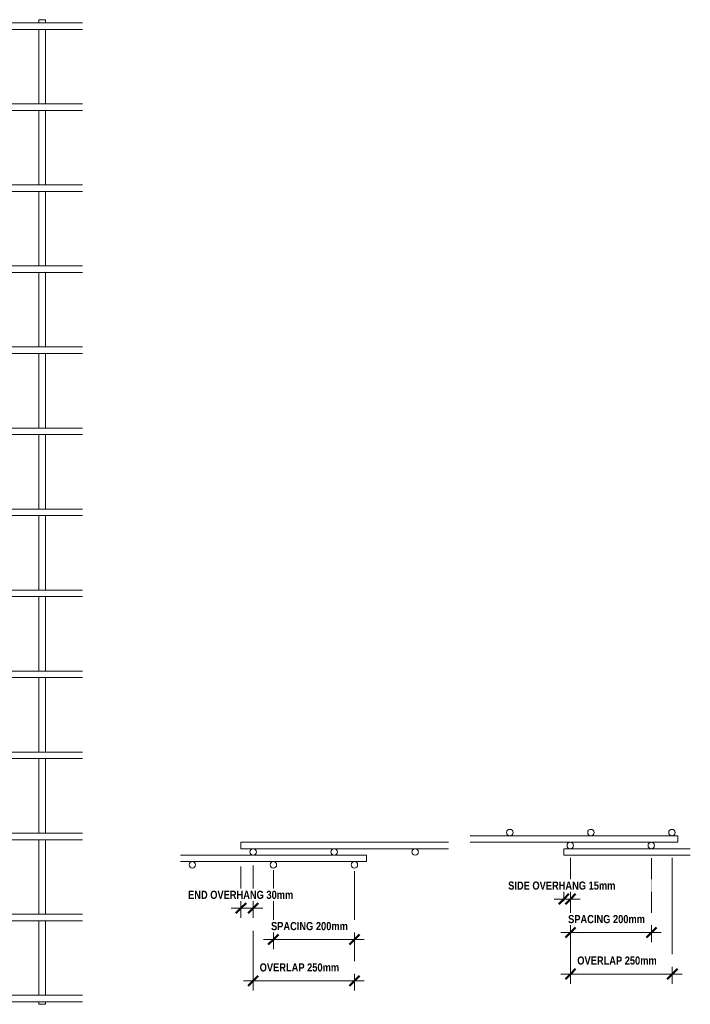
# Model space of a CAD drawing. Header units: millimetres. Extents: x -1133 to 8216, y -688 to 3268.
# Tile 5 of 5: x 6561 to 8216, y -287 to 2143. Entities that reach past the tile are written whole.
import ezdxf

# ---------------------------------------------------------------- set-up
doc = ezdxf.new("R2010")
doc.units = ezdxf.units.MM
for name, color, linetype, lineweight in [('A-ANNO-DIMS', 211, 'Continuous', 9), ('A-ANNO-DIMS-10', 211, 'Continuous', 9), ('A-GENM', 13, 'Continuous', 18)]:
    doc.layers.add(name, color=color, linetype=linetype, lineweight=lineweight)
doc.styles.add('TechnicBold_1', font='techb___.ttf', dxfattribs={"height": 20})
doc.dimstyles.new('Technic_-_DiagonalSlash_1', dxfattribs={"dimscale": 304.8, "dimtxt": 26.853907, "dimasz": 0.082021, "dimexe": 0.07874, "dimexo": 0.164042, "dimgap": 0.057415, "dimtad": 1, "dimdec": 0, "dimzin": 0, "dimdsep": 46, "dimtxsty": 'TechnicBold_1', "dimblk1": 'OBLIQUE', "dimblk2": 'OBLIQUE', "dimsah": 1, "dimcen": 0.09, "dimdle": 0.07874, "dimazin": 0, "dimtfac": 1, "dimtdec": 4, "dimtix": 1, "dimtmove": 0, "dimatfit": 3, "dimfxl": 1, "dimtvp": 1, "dimtfill": 1, "dimtolj": 1, "dimtzin": 0, "dimarcsym": 2})

# ---------------------------------------------------------------- blocks, each defined once
blk = doc.blocks.new('United Steel Ductile SE82 Large Mesh - United Steel Ductile SE82 Large Mesh-V2-Level 1')
at = {"layer": 'A-GENM'}
for p, q in [((-6037.9, 0), (-6037.9, -7.9)), ((-6021.9, 0), (-6037.9, 0)), ((-6021.9, -7.9), (-6021.9, 0)), ((-5837.9, 0), (-5837.9, -7.9)), ((-5821.9, 0), (-5837.9, 0)), ((-5821.9, -7.9), (-5821.9, 0)), ((-5637.9, 0), (-5637.9, -7.9)), ((-5621.9, 0), (-5637.9, 0)), ((-5621.9, -7.9), (-5621.9, 0)), ((-5437.9, 0), (-5437.9, -7.9)), ((-5421.9, 0), (-5437.9, 0)), ((-5421.9, -7.9), (-5421.9, 0)), ((-5237.9, 0), (-5237.9, -7.9)), ((-5221.9, 0), (-5237.9, 0)), ((-5221.9, -7.9), (-5221.9, 0)), ((-5037.9, 0), (-5037.9, -7.9)), ((-5021.9, 0), (-5037.9, 0)), ((-5021.9, -7.9), (-5021.9, 0)), ((-4837.9, 0), (-4837.9, -7.9)), ((-4821.9, 0), (-4837.9, 0)), ((-4821.9, -7.9), (-4821.9, 0)), ((-4637.9, 0), (-4637.9, -7.9)), ((-4621.9, 0), (-4637.9, 0)), ((-4621.9, -7.9), (-4621.9, 0)), ((-6037.9, -23.9), (-6037.9, -58.9)), ((-6021.9, -58.9), (-6021.9, -23.9)), ((-5837.9, -23.9), (-5837.9, -58.9)), ((-5821.9, -58.9), (-5821.9, -23.9)), ((-4530.1, -7.9), (-5749.9, -7.9)), ((-5749.9, -23.9), (-4530.1, -23.9)), ((-5637.9, -23.9), (-5637.9, -207.9)), ((-5621.9, -207.9), (-5621.9, -23.9)), ((-5437.9, -23.8), (-5437.9, -207.9)), ((-5421.9, -207.9), (-5421.9, -23.8)), ((-5237.9, -23.8), (-5237.9, -207.9)), ((-5221.9, -207.9), (-5221.9, -23.8)), ((-5037.9, -23.8), (-5037.9, -207.9)), ((-5021.9, -207.9), (-5021.9, -23.8)), ((-4837.9, -23.8), (-4837.9, -207.9)), ((-4821.9, -207.9), (-4821.9, -23.8)), ((-4637.9, -23.8), (-4637.9, -207.9)), ((-4621.9, -207.9), (-4621.9, -23.8)), ((-6037.9, -74.9), (-6037.9, -207.9)), ((-6021.9, -207.9), (-6021.9, -74.9)), ((-5837.9, -74.9), (-5837.9, -207.9)), ((-5821.9, -207.9), (-5821.9, -74.9)), ((-4530.1, -207.9), (-5749.9, -207.9)), ((-6037.9, -223.9), (-6037.9, -258.8)), ((-6021.9, -258.8), (-6021.9, -223.9)), ((-5837.9, -223.9), (-5837.9, -258.8)), ((-5821.9, -258.8), (-5821.9, -223.9)), ((-5749.9, -223.9), (-4530.1, -223.9)), ((-5637.9, -223.8), (-5637.9, -407.9)), ((-5621.9, -407.9), (-5621.9, -223.8)), ((-5437.9, -223.8), (-5437.9, -407.9)), ((-5421.9, -407.9), (-5421.9, -223.8)), ((-5237.9, -223.8), (-5237.9, -407.9)), ((-5221.9, -407.9), (-5221.9, -223.8)), ((-5037.9, -223.8), (-5037.9, -407.9)), ((-5021.9, -407.9), (-5021.9, -223.8)), ((-4837.9, -223.8), (-4837.9, -407.9)), ((-4821.9, -407.9), (-4821.9, -223.8)), ((-4637.9, -223.8), (-4637.9, -407.9)), ((-4621.9, -407.9), (-4621.9, -223.8)), ((-6037.9, -274.8), (-6037.9, -407.8)), ((-6021.9, -407.8), (-6021.9, -274.8)), ((-5837.9, -274.8), (-5837.9, -407.8)), ((-5821.9, -407.8), (-5821.9, -274.8)), ((-4530.1, -407.8), (-5749.9, -407.8)), ((-6037.9, -423.8), (-6037.9, -607.8)), ((-6021.9, -607.8), (-6021.9, -423.8)), ((-5837.9, -423.8), (-5837.9, -607.8)), ((-5821.9, -607.8), (-5821.9, -423.8)), ((-5749.9, -423.8), (-4530.1, -423.8)), ((-5637.9, -423.8), (-5637.9, -607.8)), ((-5621.9, -607.8), (-5621.9, -423.8)), ((-5437.9, -423.8), (-5437.9, -607.8)), ((-5421.9, -607.8), (-5421.9, -423.8)), ((-5237.9, -423.8), (-5237.9, -607.9)), ((-5221.9, -607.9), (-5221.9, -423.8)), ((-5037.9, -423.8), (-5037.9, -607.9)), ((-5021.9, -607.9), (-5021.9, -423.8)), ((-4837.9, -423.8), (-4837.9, -607.9)), ((-4821.9, -607.9), (-4821.9, -423.8)), ((-4637.9, -423.8), (-4637.9, -607.9)), ((-4621.9, -607.9), (-4621.9, -423.8)), ((-6037.9, -623.8), (-6037.9, -807.8)), ((-6021.9, -807.8), (-6021.9, -623.8)), ((-5837.9, -623.8), (-5837.9, -807.8)), ((-5821.9, -807.8), (-5821.9, -623.8)), ((-4530.1, -607.8), (-5749.9, -607.8)), ((-5749.9, -623.8), (-4530.1, -623.8)), ((-5637.9, -623.8), (-5637.9, -807.8)), ((-5621.9, -807.8), (-5621.9, -623.8)), ((-5437.9, -623.8), (-5437.9, -807.8)), ((-5421.9, -807.8), (-5421.9, -623.8)), ((-5237.9, -623.8), (-5237.9, -807.8)), ((-5221.9, -807.8), (-5221.9, -623.8)), ((-5037.9, -623.8), (-5037.9, -807.8)), ((-5021.9, -807.8), (-5021.9, -623.8)), ((-4837.9, -623.8), (-4837.9, -807.9)), ((-4821.9, -807.9), (-4821.9, -623.8)), ((-4637.9, -623.8), (-4637.9, -807.9)), ((-4621.9, -807.9), (-4621.9, -623.8)), ((-6037.9, -823.8), (-6037.9, -1007.8)), ((-6021.9, -1007.8), (-6021.9, -823.8)), ((-5837.9, -823.8), (-5837.9, -1007.8)), ((-5821.9, -1007.8), (-5821.9, -823.8)), ((-4530.1, -807.8), (-5749.9, -807.8)), ((-5749.9, -823.8), (-4530.1, -823.8)), ((-5637.9, -823.8), (-5637.9, -1007.8)), ((-5621.9, -1007.8), (-5621.9, -823.8)), ((-5437.9, -823.8), (-5437.9, -1007.8)), ((-5421.9, -1007.8), (-5421.9, -823.8)), ((-5237.9, -823.8), (-5237.9, -1007.8)), ((-5221.9, -1007.8), (-5221.9, -823.8)), ((-5037.9, -823.8), (-5037.9, -1007.8)), ((-5021.9, -1007.8), (-5021.9, -823.8)), ((-4837.9, -823.7), (-4837.9, -1007.8)), ((-4821.9, -1007.8), (-4821.9, -823.7)), ((-4637.9, -823.7), (-4637.9, -1007.8)), ((-4621.9, -1007.8), (-4621.9, -823.7)), ((-4530.1, -1007.8), (-5749.9, -1007.8)), ((-6037.9, -1023.8), (-6037.9, -1207.8)), ((-6021.9, -1207.8), (-6021.9, -1023.8)), ((-5837.9, -1023.8), (-5837.9, -1207.8)), ((-5821.9, -1207.8), (-5821.9, -1023.8)), ((-5749.9, -1023.8), (-4530.1, -1023.8)), ((-5637.9, -1023.8), (-5637.9, -1207.8)), ((-5621.9, -1207.8), (-5621.9, -1023.8)), ((-5437.9, -1023.8), (-5437.9, -1207.8)), ((-5421.9, -1207.8), (-5421.9, -1023.8)), ((-5237.9, -1023.7), (-5237.9, -1207.8)), ((-5221.9, -1207.8), (-5221.9, -1023.7)), ((-5037.9, -1023.7), (-5037.9, -1207.8)), ((-5021.9, -1207.8), (-5021.9, -1023.7)), ((-4837.9, -1023.7), (-4837.9, -1207.8)), ((-4821.9, -1207.8), (-4821.9, -1023.7)), ((-4637.9, -1023.7), (-4637.9, -1207.8)), ((-4621.9, -1207.8), (-4621.9, -1023.7)), ((-4530.1, -1207.8), (-5749.9, -1207.8)), ((-6037.9, -1223.8), (-6037.9, -1407.7)), ((-6021.9, -1407.7), (-6021.9, -1223.8)), ((-5837.9, -1223.8), (-5837.9, -1407.8)), ((-5821.9, -1407.8), (-5821.9, -1223.8)), ((-5749.9, -1223.8), (-4530.1, -1223.8)), ((-5637.9, -1223.7), (-5637.9, -1407.8)), ((-5621.9, -1407.8), (-5621.9, -1223.7)), ((-5437.9, -1223.7), (-5437.9, -1407.8)), ((-5421.9, -1407.8), (-5421.9, -1223.7)), ((-5237.9, -1223.7), (-5237.9, -1272.2)), ((-5221.9, -1264.3), (-5221.9, -1223.7)), ((-5037.9, -1223.7), (-5037.9, -1252.2)), ((-5021.9, -1257), (-5021.9, -1223.7)), ((-4837.9, -1223.7), (-4837.9, -1407.8)), ((-4821.9, -1407.8), (-4821.9, -1223.7)), ((-4637.9, -1223.7), (-4637.9, -1407.8)), ((-4621.9, -1407.8), (-4621.9, -1223.7)), ((-5376.5, -1407.7), (-5749.9, -1407.7)), ((-4530.1, -1407.7), (-4843.3, -1407.7)), ((-6037.9, -1423.8), (-6037.9, -1607.7)), ((-6021.9, -1607.7), (-6021.9, -1423.8)), ((-5837.9, -1423.8), (-5837.9, -1607.7)), ((-5821.9, -1607.7), (-5821.9, -1423.8)), ((-5749.9, -1423.7), (-5385.1, -1423.7)), ((-5637.9, -1423.7), (-5637.9, -1607.7)), ((-5621.9, -1607.7), (-5621.9, -1423.7)), ((-5437.9, -1423.7), (-5437.9, -1607.8)), ((-5421.9, -1607.8), (-5421.9, -1423.7)), ((-4834.8, -1423.7), (-4530.1, -1423.7)), ((-4821.9, -1463.3), (-4821.9, -1423.7)), ((-4637.9, -1423.7), (-4637.9, -1607.8)), ((-4621.9, -1607.8), (-4621.9, -1423.7)), ((-6037.9, -1623.7), (-6037.9, -1807.7)), ((-6021.9, -1807.7), (-6021.9, -1623.7)), ((-5837.9, -1623.7), (-5837.9, -1807.7)), ((-5821.9, -1807.7), (-5821.9, -1623.7)), ((-5402.1, -1607.7), (-5749.9, -1607.7)), ((-5749.9, -1623.7), (-5397.2, -1623.7)), ((-5637.9, -1623.7), (-5637.9, -1807.7)), ((-5621.9, -1807.7), (-5621.9, -1623.7)), ((-5437.9, -1623.7), (-5437.9, -1807.7)), ((-5421.9, -1807.7), (-5421.9, -1623.7)), ((-4822.6, -1623.7), (-4530.1, -1623.7)), ((-4821.9, -1807.8), (-4821.9, -1623.7)), ((-4530.1, -1607.7), (-4817.8, -1607.7)), ((-4637.9, -1623.7), (-4637.9, -1807.8)), ((-4621.9, -1807.8), (-4621.9, -1623.7)), ((-4837.9, -1666.7), (-4837.9, -1807.8)), ((-5246.7, -1807.7), (-5749.9, -1807.7)), ((-4530.1, -1807.7), (-4973.1, -1807.7)), ((-6037.9, -1823.7), (-6037.9, -2007.7)), ((-6021.9, -2007.7), (-6021.9, -1823.7)), ((-5837.9, -1823.7), (-5837.9, -2007.7)), ((-5821.9, -2007.7), (-5821.9, -1823.7)), ((-5749.9, -1823.7), (-5210.7, -1823.7)), ((-5637.9, -1823.7), (-5637.9, -2007.7)), ((-5621.9, -2007.7), (-5621.9, -1823.7)), ((-5437.9, -1823.7), (-5437.9, -2007.7)), ((-5421.9, -2007.7), (-5421.9, -1823.7)), ((-5237.9, -1823.7), (-5237.9, -2007.7)), ((-5221.9, -2007.7), (-5221.9, -1823.7)), ((-5037.9, -1832.4), (-5037.9, -2007.7)), ((-5021.9, -2007.7), (-5021.9, -1827.6)), ((-5009.1, -1823.7), (-4530.1, -1823.7)), ((-4837.9, -1823.7), (-4837.9, -2007.7)), ((-4821.9, -2007.7), (-4821.9, -1823.7)), ((-4637.9, -1823.6), (-4637.9, -2007.8)), ((-4621.9, -2007.8), (-4621.9, -1823.6)), ((-4530.1, -2007.7), (-5749.9, -2007.7)), ((-6037.9, -2023.7), (-6037.9, -2207.6)), ((-6021.9, -2207.6), (-6021.9, -2023.7)), ((-5837.9, -2023.7), (-5837.9, -2207.6)), ((-5821.9, -2207.6), (-5821.9, -2023.7)), ((-5749.9, -2023.7), (-4530.1, -2023.7)), ((-5637.9, -2023.7), (-5637.9, -2207.7)), ((-5621.9, -2207.7), (-5621.9, -2023.7)), ((-5437.9, -2023.7), (-5437.9, -2207.7)), ((-5421.9, -2207.7), (-5421.9, -2023.7)), ((-5237.9, -2023.7), (-5237.9, -2207.7)), ((-5221.9, -2207.7), (-5221.9, -2023.7)), ((-5037.9, -2023.6), (-5037.9, -2207.7)), ((-5021.9, -2207.7), (-5021.9, -2023.6)), ((-4837.9, -2023.6), (-4837.9, -2207.7)), ((-4821.9, -2207.7), (-4821.9, -2023.6)), ((-4637.9, -2023.6), (-4637.9, -2207.7)), ((-4621.9, -2207.7), (-4621.9, -2023.6)), ((-4530.1, -2207.7), (-5749.9, -2207.7)), ((-6037.9, -2223.7), (-6037.9, -2407.7)), ((-6021.9, -2407.7), (-6021.9, -2223.7)), ((-5837.9, -2223.7), (-5837.9, -2407.7)), ((-5821.9, -2407.7), (-5821.9, -2223.7)), ((-5749.9, -2223.7), (-4530.1, -2223.7)), ((-5637.9, -2223.7), (-5637.9, -2407.7)), ((-5621.9, -2407.7), (-5621.9, -2223.7)), ((-5437.9, -2223.7), (-5437.9, -2407.7)), ((-5421.9, -2407.7), (-5421.9, -2223.7)), ((-5237.9, -2223.7), (-5237.9, -2407.7)), ((-5221.9, -2407.7), (-5221.9, -2223.7)), ((-5037.9, -2223.7), (-5037.9, -2407.7)), ((-5021.9, -2407.7), (-5021.9, -2223.7)), ((-4837.9, -2223.7), (-4837.9, -2407.7)), ((-4821.9, -2407.7), (-4821.9, -2223.7)), ((-4637.9, -2223.7), (-4637.9, -2407.7)), ((-4621.9, -2407.7), (-4621.9, -2223.7)), ((-6037.9, -2423.7), (-6037.9, -2430)), ((-6037.9, -2430), (-6021.9, -2430)), ((-6021.9, -2430), (-6021.9, -2423.7)), ((-5837.9, -2423.7), (-5837.9, -2430)), ((-5837.9, -2430), (-5821.9, -2430)), ((-5821.9, -2430), (-5821.9, -2423.7)), ((-4530.1, -2407.7), (-5749.9, -2407.7)), ((-5749.9, -2423.7), (-4530.1, -2423.7)), ((-5637.9, -2423.6), (-5637.9, -2430)), ((-5637.9, -2430), (-5621.9, -2430)), ((-5621.9, -2430), (-5621.9, -2423.6)), ((-5437.9, -2423.6), (-5437.9, -2430)), ((-5437.9, -2430), (-5421.9, -2430)), ((-5421.9, -2430), (-5421.9, -2423.6)), ((-5237.9, -2423.6), (-5237.9, -2430)), ((-5237.9, -2430), (-5221.9, -2430)), ((-5221.9, -2430), (-5221.9, -2423.6)), ((-5037.9, -2423.6), (-5037.9, -2430)), ((-5037.9, -2430), (-5021.9, -2430)), ((-5021.9, -2430), (-5021.9, -2423.6)), ((-4837.9, -2423.6), (-4837.9, -2430)), ((-4837.9, -2430), (-4821.9, -2430)), ((-4821.9, -2430), (-4821.9, -2423.6)), ((-4637.9, -2423.6), (-4637.9, -2430)), ((-4637.9, -2430), (-4621.9, -2430)), ((-4621.9, -2430), (-4621.9, -2423.6))]:
    blk.add_line(p, q, dxfattribs=at)
blk = doc.blocks.new('United Steel Ductile SE82 Large Mesh - United Steel Ductile SE82 Large Mesh-255873-Section A')
at = {"layer": 'A-GENM'}
for p, q in [((-4984.2, 112.6), (-5496.3, 112.6)), ((-5496.3, 112.6), (-5496.3, 104.6)), ((-5496.3, 104.6), (-5496.3, 96.6)), ((-5496.3, 96.6), (-4984.2, 96.6))]:
    blk.add_line(p, q, dxfattribs=at)
for centre, start, end in [((-5466.3, 88.5), 360, 180), ((-5466.3, 88.5), 180, 360), ((-5266.3, 88.5), 360, 180), ((-5266.3, 88.5), 180, 360), ((-5066.3, 88.5), 360, 180), ((-5066.3, 88.5), 180, 360)]:
    blk.add_arc(centre, 8, start, end, dxfattribs=at)
blk = doc.blocks.new('United Steel Ductile SE82 Large Mesh - United Steel Ductile SE82 Large Mesh-V3-Section A')
at = {"layer": 'A-GENM'}
for p, q in [((-5467.7, 80.7), (-5645.3, 80.7)), ((-5267.7, 80.7), (-5464.9, 80.7)), ((-5186.2, 80.7), (-5264.9, 80.7)), ((-5186.2, 72.7), (-5186.2, 80.7)), ((-5645.3, 64.7), (-5186.2, 64.7)), ((-5186.2, 64.7), (-5186.2, 72.7))]:
    blk.add_line(p, q, dxfattribs=at)
for centre, start, end in [((-5616.3, 56.7), 360, 180), ((-5616.3, 56.7), 180, 360), ((-5416.3, 56.7), 360, 180), ((-5416.3, 56.7), 180, 360), ((-5216.3, 56.7), 360, 180), ((-5216.3, 56.7), 180, 360)]:
    blk.add_arc(centre, 8, start, end, dxfattribs=at)
blk = doc.blocks.new('United Steel Ductile SE82 Large Mesh - United Steel Ductile SE82 Large Mesh-255873-Section B')
at = {"layer": 'A-GENM'}
for p, q in [((-1830.5, 96.5), (-2142.6, 96.5)), ((-2142.6, 96.5), (-2142.6, 88.5)), ((-2142.6, 88.5), (-2142.6, 80.5)), ((-2142.6, 80.5), (-1830.5, 80.5))]:
    blk.add_line(p, q, dxfattribs=at)
for centre, start, end in [((-2126.7, 104.6), 360, 180), ((-2126.7, 104.6), 180, 360), ((-1926.7, 104.6), 360, 180), ((-1926.7, 104.6), 180, 360)]:
    blk.add_arc(centre, 8, start, end, dxfattribs=at)
blk = doc.blocks.new('United Steel Ductile SE82 Large Mesh - United Steel Ductile SE82 Large Mesh-V4-Section B')
at = {"layer": 'A-GENM'}
for p, q in [((-1861.4, 128.4), (-2373.6, 128.4)), ((-1861.4, 120.4), (-1861.4, 128.4)), ((-2373.6, 112.4), (-2128.1, 112.4)), ((-2125.3, 112.4), (-1928.1, 112.4)), ((-1925.3, 112.4), (-1861.4, 112.4)), ((-1861.4, 112.4), (-1861.4, 120.4))]:
    blk.add_line(p, q, dxfattribs=at)
for centre, start, end in [((-2275.7, 136.4), 360, 180), ((-2275.7, 136.4), 180, 360), ((-2075.7, 136.4), 360, 180), ((-2075.7, 136.4), 180, 360), ((-1875.7, 136.4), 360, 180), ((-1875.7, 136.4), 180, 360)]:
    blk.add_arc(centre, 8, start, end, dxfattribs=at)
blk = doc.blocks.new('DIMBLOCK3-Section A')
at = {"layer": 'A-ANNO-DIMS-10'}
for p, q in [((7187, -127.7), (7187, 43.7)), ((7387.1, -127.7), (7387.1, 40.9)), ((7411.1, -127.7), (7163, -127.7)), ((7187, -127.7), (7187, -151.7)), ((7387.1, -127.7), (7387.1, -151.7))]:
    blk.add_line(p, q, dxfattribs=at)
at = {"layer": 'A-ANNO-DIMS-10', "lineweight": 50}
for p, q in [((7187, -127.7), (7199.5, -115.2)), ((7387.1, -127.7), (7399.6, -115.2)), ((7187, -127.7), (7174.5, -140.2)), ((7387.1, -127.7), (7374.6, -140.2))]:
    blk.add_line(p, q, dxfattribs=at)
at = {"layer": 'A-ANNO-DIMS-10', "color": 0, "insert": (7181.2, -84.4), "char_height": 20, "width": 253.961, "attachment_point": 1, "line_spacing_factor": 0.959068, "style": 'TechnicBold_1', "bg_fill": 3, "box_fill_scale": 1.25, "bg_fill_color": 9, "bg_fill_true_color": 13158600, "bg_fill_transparency": 0}
blk.add_mtext('SPACING 200mm', dxfattribs=at)
blk = doc.blocks.new('_Oblique')
at = {"color": 0, "linetype": 'ByBlock', "lineweight": -2}
blk.add_line((-0.5, -0.5), (0.5, 0.5), dxfattribs=at)
blk = doc.blocks.new('DIMBLOCK4-Section A')
at = {"layer": 'A-ANNO-DIMS-10'}
for p, q in [((7107, -50.4), (7107, 52.7)), ((7137, -50.4), (7137, 55.2)), ((7083, -50.4), (7161, -50.4)), ((7107, -50.4), (7107, -74.4)), ((7137, -50.4), (7137, -74.4))]:
    blk.add_line(p, q, dxfattribs=at)
at = {"layer": 'A-ANNO-DIMS-10', "lineweight": 50}
for p, q in [((7107, -50.4), (7119.5, -37.9)), ((7137, -50.4), (7149.5, -37.9)), ((7107, -50.4), (7094.5, -62.9)), ((7137, -50.4), (7124.5, -62.9))]:
    blk.add_line(p, q, dxfattribs=at)
at = {"layer": 'A-ANNO-DIMS-10', "color": 0, "insert": (6976.4, -7.2), "char_height": 20, "width": 349.484, "attachment_point": 1, "line_spacing_factor": 0.959068, "style": 'TechnicBold_1', "bg_fill": 3, "box_fill_scale": 1.25, "bg_fill_color": 9, "bg_fill_true_color": 13158600, "bg_fill_transparency": 0}
blk.add_mtext('END OVERHANG 30mm', dxfattribs=at)
blk = doc.blocks.new('DIMBLOCK5-Section A')
at = {"layer": 'A-ANNO-DIMS-10'}
for p, q in [((7137, -229.7), (7137, -105.8)), ((7387.1, -229.7), (7387.1, -136.4)), ((7411.1, -229.7), (7113, -229.7)), ((7137, -229.7), (7137, -253.7)), ((7387.1, -229.7), (7387.1, -253.7))]:
    blk.add_line(p, q, dxfattribs=at)
at = {"layer": 'A-ANNO-DIMS-10', "lineweight": 50}
for p, q in [((7137, -229.7), (7149.5, -217.2)), ((7387.1, -229.7), (7399.6, -217.2)), ((7137, -229.7), (7124.5, -242.2)), ((7387.1, -229.7), (7374.6, -242.2))]:
    blk.add_line(p, q, dxfattribs=at)
at = {"layer": 'A-ANNO-DIMS-10', "color": 0, "insert": (7153.2, -186.4), "char_height": 20, "width": 261.25, "attachment_point": 1, "line_spacing_factor": 0.959068, "style": 'TechnicBold_1', "bg_fill": 3, "box_fill_scale": 1.25, "bg_fill_color": 9, "bg_fill_true_color": 13158600, "bg_fill_transparency": 0}
blk.add_mtext('OVERLAP 250mm', dxfattribs=at)
blk = doc.blocks.new('DIMBLOCK6-Section B')
at = {"layer": 'A-ANNO-DIMS-10'}
for p, q in [((8120.3, -110.4), (8120.3, 73.2)), ((7920.3, -110.4), (7920.3, 12)), ((7896.3, -110.4), (8144.3, -110.4)), ((7920.3, -110.4), (7920.3, -134.4)), ((8120.3, -110.4), (8120.3, -134.4))]:
    blk.add_line(p, q, dxfattribs=at)
at = {"layer": 'A-ANNO-DIMS-10', "lineweight": 50}
for p, q in [((7920.3, -110.4), (7907.8, -122.9)), ((7920.3, -110.4), (7932.8, -97.9)), ((8120.3, -110.4), (8107.8, -122.9)), ((8120.3, -110.4), (8132.8, -97.9))]:
    blk.add_line(p, q, dxfattribs=at)
at = {"layer": 'A-ANNO-DIMS-10', "color": 0, "insert": (7914.5, -67.1), "char_height": 20, "width": 253.961, "attachment_point": 1, "line_spacing_factor": 0.959068, "style": 'TechnicBold_1', "bg_fill": 3, "box_fill_scale": 1.25, "bg_fill_color": 9, "bg_fill_true_color": 13158600, "bg_fill_transparency": 0}
blk.add_mtext('SPACING 200mm', dxfattribs=at)
blk = doc.blocks.new('DIMBLOCK7-Section B')
at = {"layer": 'A-ANNO-DIMS-10'}
for p, q in [((7920.3, -27.6), (7920.3, 73.9)), ((7904, -27.6), (7904, -3.6)), ((7880, -27.6), (7944.3, -27.6)), ((7904, -27.6), (7904, -32.5)), ((7920.3, -27.6), (7920.3, -51.6))]:
    blk.add_line(p, q, dxfattribs=at)
at = {"layer": 'A-ANNO-DIMS-10', "lineweight": 50}
for p, q in [((7904, -27.6), (7916.5, -15.1)), ((7920.3, -27.6), (7932.8, -15.1)), ((7904, -27.6), (7891.5, -40.1)), ((7920.3, -27.6), (7907.8, -40.1))]:
    blk.add_line(p, q, dxfattribs=at)
at = {"layer": 'A-ANNO-DIMS-10', "color": 0, "insert": (7766.5, 15.6), "char_height": 20, "width": 349.484, "attachment_point": 1, "line_spacing_factor": 0.959068, "style": 'TechnicBold_1', "bg_fill": 3, "box_fill_scale": 1.25, "bg_fill_color": 9, "bg_fill_true_color": 13158600, "bg_fill_transparency": 0}
blk.add_mtext('SIDE OVERHANG 15mm', dxfattribs=at)
blk = doc.blocks.new('DIMBLOCK8-Section B')
at = {"layer": 'A-ANNO-DIMS-10'}
for p, q in [((8171.6, -212.7), (8171.6, 73.7)), ((7920.3, -212.7), (7920.3, -112.5)), ((7896.3, -212.7), (8195.6, -212.7)), ((7920.3, -212.7), (7920.3, -236.7)), ((8171.6, -212.7), (8171.6, -236.7))]:
    blk.add_line(p, q, dxfattribs=at)
at = {"layer": 'A-ANNO-DIMS-10', "lineweight": 50}
for p, q in [((7920.3, -212.7), (7907.8, -225.2)), ((7920.3, -212.7), (7932.8, -200.2)), ((8171.6, -212.7), (8159.1, -225.2)), ((8171.6, -212.7), (8184.1, -200.2))]:
    blk.add_line(p, q, dxfattribs=at)
at = {"layer": 'A-ANNO-DIMS-10', "color": 0, "insert": (7937.1, -169.4), "char_height": 20, "width": 261.25, "attachment_point": 1, "line_spacing_factor": 0.959068, "style": 'TechnicBold_1', "bg_fill": 3, "box_fill_scale": 1.25, "bg_fill_color": 9, "bg_fill_true_color": 13158600, "bg_fill_transparency": 0}
blk.add_mtext('OVERLAP 250mm', dxfattribs=at)

msp = doc.modelspace()

# ---------------------------------------------------------------- block references
at = {"layer": 'A-GENM'}
for name, p in [('United Steel Ductile SE82 Large Mesh - United Steel Ductile SE82 Large Mesh-V2-Level 1', (11246.2, 2142.6)), ('United Steel Ductile SE82 Large Mesh - United Steel Ductile SE82 Large Mesh-V4-Section B', (10046.5, 0)), ('United Steel Ductile SE82 Large Mesh - United Steel Ductile SE82 Large Mesh-255873-Section A', (12603.3, 0)), ('United Steel Ductile SE82 Large Mesh - United Steel Ductile SE82 Large Mesh-255873-Section B', (10046.5, 0)), ('United Steel Ductile SE82 Large Mesh - United Steel Ductile SE82 Large Mesh-V3-Section A', (12603.3, 0))]:
    msp.add_blockref(name, p, dxfattribs=at)

# ---------------------------------------------------------------- next in the draw order: dimensions: what is measured, and where the dimension line sits
at = {"layer": 'A-ANNO-DIMS'}
dim = msp.add_linear_dim(base=(8120.3, -110.4), p1=(7920.3, 62), p2=(8120.3, 123.2), angle=0, text='SPACING 200mm', dimstyle='Technic_-_DiagonalSlash_1', override={"dimpost": '<>', "dimfxl": 209.142026}, dxfattribs=at)
dim.commit()
dim.dimension.update_dxf_attribs({"geometry": 'DIMBLOCK6-Section B', "text_midpoint": (8020.3, -82.5)})
dim = msp.add_linear_dim(base=(7187, -127.7), p1=(7387.1, 90.9), p2=(7187, 93.7), text='SPACING 200mm', dimstyle='Technic_-_DiagonalSlash_1', override={"dimpost": '<>', "dimfxl": 200.141944}, dxfattribs=at)
dim.commit()
dim.dimension.update_dxf_attribs({"geometry": 'DIMBLOCK3-Section A', "text_midpoint": (7287, -99.8)})

# ---------------------------------------------------------------- next in the draw order: dimensions: what is measured, and where the dimension line sits
for base, p1, p2, text, override, picture, middle in [((7920.3, -27.6), (7904, 17.5), (7920.3, 123.9), 'SIDE OVERHANG 15mm', {"dimpost": '<>', "dimfxl": 107.661601}, 'DIMBLOCK7-Section B', (7912.1, 0.2)), ((7137, -50.4), (7107, 102.7), (7137, 105.2), 'END OVERHANG 30mm', {"dimpost": '<>', "dimfxl": 30.070255}, 'DIMBLOCK4-Section A', (7122, -22.7))]:
    dim = msp.add_linear_dim(base=base, p1=p1, p2=p2, text=text, dimstyle='Technic_-_DiagonalSlash_1', override=override, dxfattribs=at)
    dim.commit()
    dim.dimension.update_dxf_attribs({"geometry": picture, "text_midpoint": middle})

# ---------------------------------------------------------------- next in the draw order: dimensions: what is measured, and where the dimension line sits
for base, p1, p2, override, picture, middle in [((8171.6, -212.7), (7920.3, -62.5), (8171.6, 123.7), {"dimpost": '<>', "dimfxl": 312.759369}, 'DIMBLOCK8-Section B', (8045.9, -184.9)), ((7137, -229.7), (7387.1, -86.4), (7137, -55.8), {"dimpost": '<>', "dimfxl": 251.987548}, 'DIMBLOCK5-Section A', (7262, -202))]:
    dim = msp.add_linear_dim(base=base, p1=p1, p2=p2, text='OVERLAP 250mm', dimstyle='Technic_-_DiagonalSlash_1', override=override, dxfattribs=at)
    dim.commit()
    dim.dimension.update_dxf_attribs({"geometry": picture, "text_midpoint": middle})

doc.saveas('drawing.dxf')
